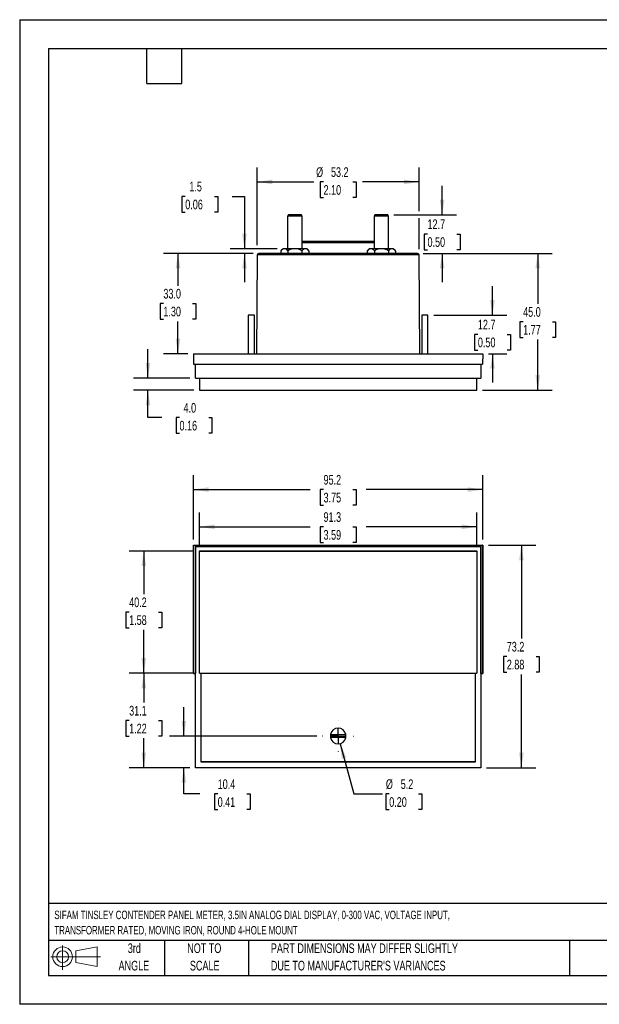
# Model space of a CAD drawing. Header units: millimetres. Extents: x 0 to 419, y 0 to 324.
# Tile 1 of 3: x 0 to 191, y 0 to 324. Entities that reach past the tile are written whole.
import ezdxf

# ---------------------------------------------------------------- set-up
doc = ezdxf.new("R2010")
doc.units = ezdxf.units.MM
doc.header["$LTSCALE"] = 1.5
doc.linetypes.add('CENTERX2', pattern=[20.32, 12.7, -2.54, 2.54, -2.54])
doc.layers.add('CENTER', color=40, linetype='CENTERX2')
doc.layers.add('SLD-DEFPOINTS', color=7, linetype='Continuous')
doc.layers.add('DIMENSIONS', color=140, linetype='Continuous', lineweight=25)
doc.layers.add('TEXT', color=140, linetype='Continuous', lineweight=25)
doc.styles.add('SLDTEXTSTYLE0', font='TXT', dxfattribs={"width": 0.7})
doc.dimstyles.new('SLDDIMSTYLE0', dxfattribs={"dimtxt": 3.237012, "dimasz": 4.953, "dimexe": 0, "dimexo": 0.0625, "dimgap": 0.809253, "dimtad": 0, "dimtih": 1, "dimtoh": 1, "dimrnd": 1e-09, "dimzin": 12, "dimdsep": 46, "dimtxsty": 'SLDTEXTSTYLE0', "dimsah": 1, "dimcen": 0.09, "dimadec": 0, "dimazin": 3, "dimtfac": 1, "dimtofl": 0, "dimtmove": 0, "dimatfit": 3, "dimfxl": 0, "dimfrac": 2, "dimtolj": 1, "dimtzin": 12, "dimarcsym": 0})
doc.dimstyles.new('SLDDIMSTYLE1', dxfattribs={"dimtxt": 3.237012, "dimasz": 4.953, "dimexe": 0, "dimexo": 0.0625, "dimgap": 0.809253, "dimtad": 0, "dimtih": 1, "dimtoh": 1, "dimrnd": 1e-09, "dimzin": 12, "dimdsep": 46, "dimtxsty": 'SLDTEXTSTYLE0', "dimsah": 1, "dimcen": 0.09, "dimadec": 0, "dimazin": 3, "dimtfac": 1, "dimtmove": 0, "dimatfit": 0, "dimfxl": 0, "dimfrac": 2, "dimtolj": 1, "dimtzin": 12, "dimarcsym": 0})
doc.dimstyles.new('SLDDIMSTYLE2', dxfattribs={"dimtxt": 3.237012, "dimasz": 4.953, "dimexe": 0, "dimexo": 0.0625, "dimgap": 0.809253, "dimtad": 0, "dimtih": 1, "dimtoh": 1, "dimrnd": 1e-09, "dimzin": 12, "dimdsep": 46, "dimtxsty": 'SLDTEXTSTYLE0', "dimsah": 1, "dimcen": 0, "dimadec": 0, "dimazin": 3, "dimtfac": 1, "dimtofl": 0, "dimtmove": 0, "dimatfit": 3, "dimfxl": 0, "dimfrac": 2, "dimtolj": 1, "dimtzin": 12, "dimarcsym": 0})
doc.dimstyles.new('SLDDIMSTYLE3', dxfattribs={"dimtxt": 3.237012, "dimasz": 4.953, "dimexe": 0, "dimexo": 0.0625, "dimgap": 0.809253, "dimtad": 0, "dimtih": 1, "dimtoh": 1, "dimrnd": 1e-09, "dimzin": 4, "dimdsep": 46, "dimtxsty": 'SLDTEXTSTYLE0', "dimsah": 1, "dimcen": 0.09, "dimadec": 0, "dimazin": 1, "dimtfac": 1, "dimtofl": 0, "dimtmove": 0, "dimatfit": 3, "dimfxl": 0, "dimfrac": 2, "dimtolj": 1, "dimtzin": 12, "dimarcsym": 0})
doc.dimstyles.new('SLDDIMSTYLE4', dxfattribs={"dimtxt": 3.237012, "dimasz": 4.953, "dimexe": 0, "dimexo": 0.0625, "dimgap": 0.809253, "dimtad": 0, "dimtih": 1, "dimtoh": 1, "dimrnd": 1e-09, "dimzin": 4, "dimdsep": 46, "dimtxsty": 'SLDTEXTSTYLE0', "dimsah": 1, "dimcen": 0.09, "dimadec": 0, "dimazin": 1, "dimtfac": 1, "dimtmove": 0, "dimatfit": 0, "dimfxl": 0, "dimfrac": 2, "dimtolj": 1, "dimtzin": 12, "dimarcsym": 0})

# ---------------------------------------------------------------- blocks, each defined once
blk = doc.blocks.new('Block11')
at = {"color": 7, "linetype": 'Continuous', "lineweight": 18}
for p, q in [((3.88, 7.97), (3.88, 0)), ((8.22, 6.25), (15.26, 7.55)), ((15.26, 7.55), (15.26, 1.1)), ((0, 4.32), (16.31, 4.32)), ((8.22, 2.39), (8.22, 6.25)), ((8.22, 2.39), (15.26, 1.1))]:
    blk.add_line(p, q, dxfattribs=at)
for radius in [3.23, 1.93]:
    blk.add_circle((3.88, 4.32), radius, dxfattribs=at)
blk = doc.blocks.new('Block12')
at = {"layer": 'SLD-DEFPOINTS'}
blk.add_blockref('Block11', (0, 0), dxfattribs=at)
blk = doc.blocks.new('SW_NOTE_0')
at = {"layer": 'TEXT', "color": 0, "linetype": 'CENTERX2', "lineweight": 18, "char_height": 2.775, "attachment_point": 1, "style": 'SLDTEXTSTYLE0'}
for s, insert in [('SIFAM TINSLEY CONTENDER PANEL METER, 3.5IN ANALOG DIAL DISPLAY, 0-300 VAC, VOLTAGE INPUT,', (0, 3.58)), ('TRANSFORMER RATED, MOVING IRON, ROUND 4-HOLE MOUNT', (0, -1.45))]:
    blk.add_mtext(s, dxfattribs=dict(at, insert=insert))
blk = doc.blocks.new('SW_NOTE_0_3')
at = {"layer": 'TEXT', "color": 0, "linetype": 'CENTERX2', "lineweight": 18, "char_height": 3.175, "attachment_point": 1, "style": 'SLDTEXTSTYLE0'}
for s, insert in [('PART DIMENSIONS MAY DIFFER SLIGHTLY', (0, 4.09)), ("DUE TO MANUFACTURER'S VARIANCES", (0, -1.64))]:
    blk.add_mtext(s, dxfattribs=dict(at, insert=insert))
blk = doc.blocks.new('SW_NOTE_0_4')
at = {"layer": 'TEXT', "color": 0, "linetype": 'CENTERX2', "lineweight": 18, "char_height": 3.175, "attachment_point": 2, "style": 'SLDTEXTSTYLE0'}
for s, insert in [('NOT TO', (7.89, 4.09)), ('SCALE', (8.03, -1.64))]:
    blk.add_mtext(s, dxfattribs=dict(at, insert=insert))
blk = doc.blocks.new('SW_NOTE_0_5')
at = {"layer": 'TEXT', "color": 0, "linetype": 'CENTERX2', "lineweight": 18, "char_height": 3.175, "attachment_point": 2, "style": 'SLDTEXTSTYLE0'}
for s, insert in [('3rd', (3.47, 4.09)), ('ANGLE', (3.33, -1.64))]:
    blk.add_mtext(s, dxfattribs=dict(at, insert=insert))
blk = doc.blocks.new('_D')
at = {"layer": 'DIMENSIONS'}
for p, q in [((154.35, 151.01), (169.92, 151.01)), ((165.16, 151.01), (165.16, 120.27)), ((160.35, 114.4), (159.26, 114.4)), ((159.26, 114.4), (159.26, 109.26)), ((169.97, 114.4), (171.06, 114.4)), ((171.06, 114.4), (171.06, 109.26)), ((159.26, 109.26), (160.35, 109.26)), ((165.16, 77.8), (165.16, 108.53)), ((171.06, 109.26), (169.97, 109.26)), ((153.7, 77.8), (169.92, 77.8))]:
    blk.add_line(p, q, dxfattribs=at)
for points in [[(165.16, 151.01), (164.4, 146.05), (165.92, 146.05)], [(165.16, 77.8), (165.92, 82.75), (164.4, 82.75)]]:
    blk.add_solid(points, dxfattribs=at)
at = {"layer": 'DIMENSIONS', "char_height": 3.175, "attachment_point": 1, "style": 'SLDTEXTSTYLE0'}
for s, insert in [('73.2', (160.35, 119.22)), ('2.88', (160.35, 113.35))]:
    blk.add_mtext(s, dxfattribs=dict(at, insert=insert))
blk = doc.blocks.new('_D_1')
at = {"layer": 'DIMENSIONS'}
for p, q in [((57.24, 152.91), (57.24, 174.06)), ((152.44, 152.91), (152.44, 174.06)), ((57.24, 169.3), (95.65, 169.3)), ((100.03, 169.3), (98.94, 169.3)), ((98.94, 169.3), (98.94, 164.15)), ((109.65, 169.3), (110.74, 169.3)), ((110.74, 169.3), (110.74, 164.15)), ((152.44, 169.3), (114.04, 169.3)), ((98.94, 164.15), (100.03, 164.15)), ((110.74, 164.15), (109.65, 164.15))]:
    blk.add_line(p, q, dxfattribs=at)
for points in [[(57.24, 169.3), (62.19, 168.54), (62.19, 170.06)], [(152.44, 169.3), (147.49, 170.06), (147.49, 168.54)]]:
    blk.add_solid(points, dxfattribs=at)
at = {"layer": 'DIMENSIONS', "char_height": 3.175, "attachment_point": 1, "style": 'SLDTEXTSTYLE0'}
for s, insert in [('95.2', (100.03, 174.12)), ('3.75', (100.03, 168.25))]:
    blk.add_mtext(s, dxfattribs=dict(at, insert=insert))
blk = doc.blocks.new('_D_2')
at = {"layer": 'DIMENSIONS'}
for p, q in [((57.29, 108.91), (36.09, 108.91)), ((40.85, 108.91), (40.85, 99.22)), ((36.04, 93.36), (34.96, 93.36)), ((34.96, 93.36), (34.96, 88.21)), ((45.66, 93.36), (46.75, 93.36)), ((46.75, 93.36), (46.75, 88.21)), ((34.96, 88.21), (36.04, 88.21)), ((40.85, 77.8), (40.85, 87.49)), ((46.75, 88.21), (45.66, 88.21)), ((55.98, 77.8), (36.09, 77.8))]:
    blk.add_line(p, q, dxfattribs=at)
for points in [[(40.85, 108.91), (40.09, 103.96), (41.61, 103.96)], [(40.85, 77.8), (41.61, 82.75), (40.09, 82.75)]]:
    blk.add_solid(points, dxfattribs=at)
at = {"layer": 'DIMENSIONS', "char_height": 3.175, "attachment_point": 1, "style": 'SLDTEXTSTYLE0'}
for s, insert in [('31.1', (36.04, 98.17)), ('1.22', (36.04, 92.3))]:
    blk.add_mtext(s, dxfattribs=dict(at, insert=insert))
blk = doc.blocks.new('_D_3')
at = {"layer": 'DIMENSIONS'}
for p, q in [((57.29, 149.1), (36.09, 149.1)), ((40.85, 149.1), (40.85, 134.87)), ((36.04, 129.01), (34.96, 129.01)), ((34.96, 129.01), (34.96, 123.86)), ((45.66, 129.01), (46.75, 129.01)), ((46.75, 129.01), (46.75, 123.86)), ((34.96, 123.86), (36.04, 123.86)), ((40.85, 108.91), (40.85, 123.14)), ((46.75, 123.86), (45.66, 123.86)), ((57.29, 108.91), (36.09, 108.91))]:
    blk.add_line(p, q, dxfattribs=at)
for points in [[(40.85, 149.1), (40.09, 144.15), (41.61, 144.15)], [(40.85, 108.91), (41.61, 113.86), (40.09, 113.86)]]:
    blk.add_solid(points, dxfattribs=at)
at = {"layer": 'DIMENSIONS', "char_height": 3.175, "attachment_point": 1, "style": 'SLDTEXTSTYLE0'}
for s, insert in [('40.2', (36.04, 133.82)), ('1.58', (36.04, 127.95))]:
    blk.add_mtext(s, dxfattribs=dict(at, insert=insert))
blk = doc.blocks.new('_D_4')
at = {"layer": 'DIMENSIONS'}
for p, q in [((54.04, 88.24), (54.04, 97.76)), ((97.8, 88.24), (49.28, 88.24)), ((55.98, 77.8), (49.28, 77.8)), ((54.04, 69.18), (54.04, 77.8)), ((59.34, 69.18), (54.04, 69.18)), ((65.18, 69.18), (64.09, 69.18)), ((64.09, 69.18), (64.09, 64.04)), ((74.8, 69.18), (75.88, 69.18)), ((75.88, 69.18), (75.88, 64.04)), ((64.09, 64.04), (65.18, 64.04)), ((75.88, 64.04), (74.8, 64.04))]:
    blk.add_line(p, q, dxfattribs=at)
for points in [[(54.04, 88.24), (54.81, 93.19), (53.28, 93.19)], [(54.04, 77.8), (53.28, 72.85), (54.81, 72.85)]]:
    blk.add_solid(points, dxfattribs=at)
at = {"layer": 'DIMENSIONS', "char_height": 3.175, "attachment_point": 1, "style": 'SLDTEXTSTYLE0'}
for s, insert in [('10.4', (65.18, 74)), ('0.41', (65.18, 68.13))]:
    blk.add_mtext(s, dxfattribs=dict(at, insert=insert))
blk = doc.blocks.new('_D_5')
at = {"layer": 'DIMENSIONS'}
for p, q in [((59.2, 151.01), (59.2, 161.81)), ((150.49, 151.01), (150.49, 161.81)), ((59.2, 157.05), (95.65, 157.05)), ((100.03, 157.05), (98.94, 157.05)), ((98.94, 157.05), (98.94, 151.9)), ((109.65, 157.05), (110.74, 157.05)), ((110.74, 157.05), (110.74, 151.9)), ((150.49, 157.05), (114.04, 157.05)), ((98.94, 151.9), (100.03, 151.9)), ((110.74, 151.9), (109.65, 151.9))]:
    blk.add_line(p, q, dxfattribs=at)
for points in [[(59.2, 157.05), (64.15, 156.28), (64.15, 157.81)], [(150.49, 157.05), (145.53, 157.81), (145.53, 156.28)]]:
    blk.add_solid(points, dxfattribs=at)
at = {"layer": 'DIMENSIONS', "char_height": 3.175, "attachment_point": 1, "style": 'SLDTEXTSTYLE0'}
for s, insert in [('91.3', (100.03, 161.86)), ('3.59', (100.03, 155.99))]:
    blk.add_mtext(s, dxfattribs=dict(at, insert=insert))
blk = doc.blocks.new('_D_6')
at = {"layer": 'DIMENSIONS'}
for p, q in [((105.51, 85.72), (109.95, 69.18)), ((109.95, 69.18), (119.47, 69.18)), ((121.65, 69.18), (120.56, 69.18)), ((120.56, 69.18), (120.56, 64.04)), ((131.26, 69.18), (132.35, 69.18)), ((132.35, 69.18), (132.35, 64.04)), ((120.56, 64.04), (121.65, 64.04)), ((132.35, 64.04), (131.26, 64.04))]:
    blk.add_line(p, q, dxfattribs=at)
blk.add_solid([(105.51, 85.72), (106.06, 80.74), (107.53, 81.14)], dxfattribs=at)
at = {"layer": 'DIMENSIONS', "char_height": 3.175, "attachment_point": 1, "style": 'SLDTEXTSTYLE0'}
for s, insert in [('%%c', (120.55, 74)), ('5.2', (125.44, 74)), ('0.20', (121.65, 68.13))]:
    blk.add_mtext(s, dxfattribs=dict(at, insert=insert))
blk = doc.blocks.new('SW_CENTERMARKSYMBOL_0')
at = {"layer": 'CENTER', "color": 0}
for p, q in [((0, 5.08), (0, 5.14)), ((-5.08, 0), (-5.14, 0)), ((0, 0), (-2.54, 0)), ((0, 0), (0, 2.54)), ((0, 0), (0, -2.54)), ((0, 0), (2.54, 0)), ((5.08, 0), (5.14, 0)), ((0, -5.08), (0, -5.14))]:
    blk.add_line(p, q, dxfattribs=at)
blk = doc.blocks.new('_D_7')
at = {"layer": 'DIMENSIONS'}
for p, q in [((139.07, 259.7), (139.07, 269.23)), ((123.12, 259.7), (143.83, 259.7)), ((134.26, 253.35), (133.17, 253.35)), ((133.17, 253.35), (133.17, 248.21)), ((143.88, 253.35), (144.96, 253.35)), ((144.96, 253.35), (144.96, 248.21)), ((132.86, 247), (143.83, 247)), ((133.17, 248.21), (134.26, 248.21)), ((139.07, 247), (139.07, 237.48)), ((144.96, 248.21), (143.88, 248.21))]:
    blk.add_line(p, q, dxfattribs=at)
for points in [[(139.07, 259.7), (139.83, 264.65), (138.31, 264.65)], [(139.07, 247), (138.31, 242.05), (139.83, 242.05)]]:
    blk.add_solid(points, dxfattribs=at)
at = {"layer": 'DIMENSIONS', "char_height": 3.175, "attachment_point": 1, "style": 'SLDTEXTSTYLE0'}
for s, insert in [('12.7', (134.26, 258.17)), ('0.50', (134.26, 252.3))]:
    blk.add_mtext(s, dxfattribs=dict(at, insert=insert))
blk = doc.blocks.new('_D_8')
at = {"layer": 'DIMENSIONS'}
for p, q in [((78.23, 249.64), (78.23, 275.26)), ((131.46, 260.84), (131.46, 275.26)), ((78.23, 270.49), (96.86, 270.49)), ((100.03, 270.49), (98.94, 270.49)), ((98.94, 270.49), (98.94, 265.35)), ((109.65, 270.49), (110.74, 270.49)), ((110.74, 270.49), (110.74, 265.35)), ((131.46, 270.49), (112.82, 270.49)), ((98.94, 265.35), (100.03, 265.35)), ((110.74, 265.35), (109.65, 265.35)), ((131.46, 248.41), (131.46, 258.56))]:
    blk.add_line(p, q, dxfattribs=at)
for points in [[(78.23, 270.49), (83.18, 269.73), (83.18, 271.26)], [(131.46, 270.49), (126.5, 271.26), (126.5, 269.73)]]:
    blk.add_solid(points, dxfattribs=at)
at = {"layer": 'DIMENSIONS', "char_height": 3.175, "attachment_point": 1, "style": 'SLDTEXTSTYLE0'}
for s, insert in [('%%c', (97.59, 275.31)), ('53.2', (102.48, 275.31)), ('2.10', (100.03, 269.44))]:
    blk.add_mtext(s, dxfattribs=dict(at, insert=insert))
blk = doc.blocks.new('_D_9')
at = {"layer": 'DIMENSIONS'}
for p, q in [((54.51, 265.73), (53.42, 265.73)), ((53.42, 265.73), (53.42, 260.59)), ((64.13, 265.73), (65.22, 265.73)), ((65.22, 265.73), (65.22, 260.59)), ((69.96, 265.73), (74, 265.73)), ((74, 265.73), (74, 248.5)), ((53.42, 260.59), (54.51, 260.59)), ((65.22, 260.59), (64.13, 260.59)), ((84.71, 248.5), (69.24, 248.5)), ((76.82, 247), (69.24, 247)), ((74, 247), (74, 237.48))]:
    blk.add_line(p, q, dxfattribs=at)
for points in [[(74, 248.5), (74.76, 253.45), (73.24, 253.45)], [(74, 247), (73.24, 242.05), (74.76, 242.05)]]:
    blk.add_solid(points, dxfattribs=at)
at = {"layer": 'DIMENSIONS', "char_height": 3.175, "attachment_point": 1, "style": 'SLDTEXTSTYLE0'}
for s, insert in [('1.5', (55.86, 270.55)), ('0.06', (54.51, 264.68))]:
    blk.add_mtext(s, dxfattribs=dict(at, insert=insert))
blk = doc.blocks.new('_D_10')
at = {"layer": 'DIMENSIONS'}
for p, q in [((76.82, 247), (47.36, 247)), ((52.12, 247), (52.12, 236.37)), ((47.31, 230.5), (46.22, 230.5)), ((46.22, 230.5), (46.22, 225.36)), ((56.93, 230.5), (58.02, 230.5)), ((58.02, 230.5), (58.02, 225.36)), ((46.22, 225.36), (47.31, 225.36)), ((52.12, 214), (52.12, 224.63)), ((58.02, 225.36), (56.93, 225.36)), ((55.34, 214), (47.36, 214))]:
    blk.add_line(p, q, dxfattribs=at)
for points in [[(52.12, 247), (51.36, 242.05), (52.88, 242.05)], [(52.12, 214), (52.88, 218.95), (51.36, 218.95)]]:
    blk.add_solid(points, dxfattribs=at)
at = {"layer": 'DIMENSIONS', "char_height": 3.175, "attachment_point": 1, "style": 'SLDTEXTSTYLE0'}
for s, insert in [('33.0', (47.31, 235.32)), ('1.30', (47.31, 229.45))]:
    blk.add_mtext(s, dxfattribs=dict(at, insert=insert))
blk = doc.blocks.new('_D_11')
at = {"layer": 'DIMENSIONS'}
for p, q in [((132.86, 247), (175.31, 247)), ((170.55, 247), (170.55, 230.37)), ((165.74, 224.5), (164.65, 224.5)), ((164.65, 224.5), (164.65, 219.36)), ((175.36, 224.5), (176.44, 224.5)), ((176.44, 224.5), (176.44, 219.36)), ((164.65, 219.36), (165.74, 219.36)), ((170.55, 202), (170.55, 218.63)), ((176.44, 219.36), (175.36, 219.36)), ((152.39, 202), (175.31, 202))]:
    blk.add_line(p, q, dxfattribs=at)
for points in [[(170.55, 247), (169.78, 242.05), (171.31, 242.05)], [(170.55, 202), (171.31, 206.95), (169.78, 206.95)]]:
    blk.add_solid(points, dxfattribs=at)
at = {"layer": 'DIMENSIONS', "char_height": 3.175, "attachment_point": 1, "style": 'SLDTEXTSTYLE0'}
for s, insert in [('45.0', (165.74, 229.32)), ('1.77', (165.74, 223.45))]:
    blk.add_mtext(s, dxfattribs=dict(at, insert=insert))
blk = doc.blocks.new('_D_12')
at = {"layer": 'DIMENSIONS'}
for p, q in [((155.65, 226.7), (155.65, 236.23)), ((136.32, 226.7), (160.41, 226.7)), ((150.84, 220.35), (149.76, 220.35)), ((149.76, 220.35), (149.76, 215.21)), ((160.46, 220.35), (161.55, 220.35)), ((161.55, 220.35), (161.55, 215.21)), ((149.76, 215.21), (150.84, 215.21)), ((154.35, 214), (160.41, 214)), ((155.65, 214), (155.65, 204.48)), ((161.55, 215.21), (160.46, 215.21))]:
    blk.add_line(p, q, dxfattribs=at)
for points in [[(155.65, 226.7), (156.41, 231.65), (154.89, 231.65)], [(155.65, 214), (154.89, 209.05), (156.41, 209.05)]]:
    blk.add_solid(points, dxfattribs=at)
at = {"layer": 'DIMENSIONS', "char_height": 3.175, "attachment_point": 1, "style": 'SLDTEXTSTYLE0'}
for s, insert in [('12.7', (150.84, 225.17)), ('0.50', (150.84, 219.3))]:
    blk.add_mtext(s, dxfattribs=dict(at, insert=insert))
blk = doc.blocks.new('_D_13')
at = {"layer": 'DIMENSIONS'}
for p, q in [((42.24, 206), (42.24, 215.53)), ((56.01, 206), (37.48, 206)), ((57.29, 202), (37.48, 202)), ((42.24, 192.97), (42.24, 202)), ((46.77, 192.97), (42.24, 192.97)), ((52.61, 192.97), (51.52, 192.97)), ((51.52, 192.97), (51.52, 187.83)), ((62.23, 192.97), (63.31, 192.97)), ((63.31, 192.97), (63.31, 187.83)), ((51.52, 187.83), (52.61, 187.83)), ((63.31, 187.83), (62.23, 187.83))]:
    blk.add_line(p, q, dxfattribs=at)
for points in [[(42.24, 206), (43, 210.95), (41.48, 210.95)], [(42.24, 202), (41.48, 197.05), (43, 197.05)]]:
    blk.add_solid(points, dxfattribs=at)
at = {"layer": 'DIMENSIONS', "char_height": 3.175, "attachment_point": 1, "style": 'SLDTEXTSTYLE0'}
for s, insert in [('4.0', (53.95, 197.79)), ('0.16', (52.61, 191.92))]:
    blk.add_mtext(s, dxfattribs=dict(at, insert=insert))

msp = doc.modelspace()

# ---------------------------------------------------------------- linework, layer by layer
at = {"color": 7, "linetype": 'Continuous'}
for p, q in [((0.004, 323.854), (0.004, 0.004)), ((0.004, 323.854), (419.104, 323.854)), ((419.104, 0.004), (0.004, 0.004))]:
    msp.add_line(p, q, dxfattribs=at)
for p, q in [((88.467, 259.702), (88.217, 259.269)), ((88.217, 259.269), (88.217, 248.502)), ((91.823, 259.269), (88.217, 259.269)), ((91.697, 259.702), (88.467, 259.702)), ((92.767, 259.702), (91.697, 259.702)), ((93.017, 259.269), (91.823, 259.269)), ((93.017, 259.269), (92.767, 259.702)), ((93.017, 248.502), (93.017, 259.269)), ((116.915, 259.702), (116.665, 259.269)), ((116.665, 259.269), (116.665, 248.502)), ((121.465, 259.269), (116.665, 259.269)), ((121.215, 259.702), (116.915, 259.702)), ((121.465, 259.269), (121.215, 259.702)), ((121.465, 248.502), (121.465, 259.269)), ((93.017, 251.002), (116.665, 251.002)), ((116.665, 250.506), (93.017, 250.506)), ((78.227, 246.506), (77.943, 214.002)), ((131.455, 246.506), (78.227, 246.506)), ((130.951, 247.002), (78.731, 247.002)), ((86.617, 248.502), (85.998, 247.883)), ((85.998, 247.883), (85.998, 247.002)), ((87.153, 248.502), (86.617, 248.502)), ((90.617, 248.502), (87.153, 248.502)), ((88.308, 247.883), (88.308, 247.002)), ((94.081, 248.502), (90.617, 248.502)), ((92.927, 247.883), (92.927, 247.002)), ((94.617, 248.502), (94.081, 248.502)), ((95.236, 247.883), (94.617, 248.502)), ((95.236, 247.883), (95.236, 247.002)), ((115.065, 248.502), (114.446, 247.883)), ((114.446, 247.883), (114.446, 247.002)), ((115.601, 248.502), (115.065, 248.502)), ((119.065, 248.502), (115.601, 248.502)), ((116.756, 247.883), (116.756, 247.002)), ((122.529, 248.502), (119.065, 248.502)), ((121.375, 247.883), (121.375, 247.002)), ((123.065, 248.502), (122.529, 248.502)), ((123.684, 247.883), (123.065, 248.502)), ((123.684, 247.883), (123.684, 247.002)), ((131.739, 214.002), (131.455, 246.506)), ((75.266, 226.702), (75.266, 214.002)), ((77.19, 226.702), (75.266, 226.702)), ((77.266, 226.702), (77.19, 226.702)), ((77.266, 214.002), (77.266, 226.702)), ((132.416, 226.702), (132.416, 214.002)), ((134.34, 226.702), (132.416, 226.702)), ((134.416, 226.702), (134.34, 226.702)), ((134.416, 214.002), (134.416, 226.702)), ((57.241, 214.002), (57.272, 210.502)), ((57.241, 214.002), (152.441, 214.002)), ((152.441, 214.002), (152.411, 210.502)), ((57.272, 210.502), (152.411, 210.502)), ((57.911, 206.002), (57.872, 210.502)), ((151.811, 210.502), (151.771, 206.002)), ((57.911, 206.002), (151.771, 206.002)), ((59.161, 206.002), (59.196, 202.002)), ((150.486, 202.002), (150.521, 206.002)), ((59.196, 202.002), (150.486, 202.002)), ((57.241, 151.005), (57.272, 150.975)), ((57.241, 151.005), (152.441, 151.005)), ((57.241, 108.805), (57.241, 151.005)), ((57.272, 108.836), (57.272, 150.975)), ((57.272, 150.975), (152.411, 150.975)), ((57.911, 150.635), (57.872, 150.675)), ((151.811, 150.675), (57.872, 150.675)), ((57.872, 150.675), (57.872, 108.836)), ((57.911, 77.825), (57.911, 150.635)), ((57.911, 150.635), (151.771, 150.635)), ((59.161, 149.135), (59.196, 149.1)), ((59.161, 149.135), (150.521, 149.135)), ((59.161, 108.875), (59.161, 149.135)), ((59.196, 108.91), (59.196, 149.1)), ((59.196, 149.1), (150.486, 149.1)), ((150.486, 149.1), (150.521, 149.135)), ((150.486, 149.1), (150.486, 108.91)), ((150.521, 149.135), (150.521, 108.875)), ((151.811, 150.675), (151.771, 150.635)), ((151.771, 150.635), (151.771, 77.825)), ((151.811, 108.836), (151.811, 150.675)), ((152.441, 151.005), (152.411, 150.975)), ((152.411, 150.975), (152.411, 108.836)), ((152.441, 151.005), (152.441, 108.805)), ((57.241, 108.805), (57.272, 108.836)), ((57.241, 108.805), (57.886, 108.805)), ((57.872, 108.836), (57.272, 108.836)), ((57.886, 108.851), (57.872, 108.836)), ((57.886, 77.801), (57.886, 108.851)), ((59.161, 108.875), (59.196, 108.91)), ((59.161, 108.875), (59.761, 108.875)), ((59.196, 108.91), (150.486, 108.91)), ((59.789, 108.903), (59.761, 108.875)), ((59.761, 79.675), (59.761, 108.875)), ((59.789, 108.903), (149.893, 108.903)), ((59.789, 79.703), (59.789, 108.903)), ((149.921, 108.875), (149.893, 108.903)), ((149.893, 108.903), (149.893, 79.703)), ((149.921, 108.875), (150.521, 108.875)), ((149.921, 108.875), (149.921, 79.675)), ((150.486, 108.91), (150.521, 108.875)), ((151.796, 108.851), (151.796, 77.801)), ((151.796, 108.851), (151.811, 108.836)), ((151.796, 108.805), (152.441, 108.805)), ((152.411, 108.836), (151.811, 108.836)), ((152.411, 108.836), (152.441, 108.805)), ((107.389, 87.717), (102.286, 87.754)), ((102.293, 88.754), (107.396, 88.717)), ((57.886, 77.801), (57.911, 77.825)), ((151.796, 77.801), (57.886, 77.801)), ((151.771, 77.825), (57.911, 77.825)), ((59.761, 79.675), (59.789, 79.703)), ((149.921, 79.675), (59.761, 79.675)), ((149.893, 79.703), (59.789, 79.703)), ((149.921, 79.675), (149.893, 79.703)), ((151.796, 77.801), (151.771, 77.825))]:
    msp.add_line(p, q)
for centre, radius, start, end in [((78.727, 246.502), 0.5, 90, 179.5), ((87.274, 246.89), 1.617, 94.28589, 142.08768), ((86.993, 246.816), 1.694, 39.05892, 84.56751), ((90.714, 243.522), 4.98, 91.11204, 118.88796), ((90.489, 243.404), 5.099, 61.4414, 88.5586), ((94.202, 246.89), 1.617, 94.28589, 142.08768), ((93.921, 246.816), 1.694, 39.05892, 84.56751), ((115.722, 246.89), 1.617, 94.28589, 142.08768), ((115.441, 246.816), 1.694, 39.05892, 84.56751), ((119.162, 243.522), 4.98, 91.11204, 118.88796), ((118.937, 243.404), 5.099, 61.4414, 88.5586), ((122.65, 246.89), 1.617, 94.28589, 142.08768), ((122.369, 246.816), 1.694, 39.05892, 84.56751), ((130.955, 246.502), 0.5, 0.5, 90), ((104.841, 88.235), 2.6, 10.67249, 168.49751), ((104.841, 88.235), 2.6, 190.67249, 348.49751), ((104.841, 88.235), 2.55, 168.27727, 190.89273), ((104.841, 88.235), 2.55, 348.27727, 10.89273)]:
    msp.add_arc(centre, radius, start, end)
at = {"layer": 'TEXT'}
for p, q in [((9.525, 314.325), (409.575, 314.325)), ((9.525, 314.325), (9.525, 9.525)), ((41.91, 302.895), (41.91, 314.325)), ((53.34, 302.895), (53.34, 314.325)), ((41.91, 302.895), (53.34, 302.895)), ((409.575, 33.189), (9.525, 33.189)), ((409.575, 20.955), (9.525, 20.955)), ((47.625, 20.955), (47.625, 9.525)), ((75.317, 20.955), (75.317, 9.525)), ((180.97, 20.955), (180.97, 9.525)), ((9.525, 9.525), (409.575, 9.525))]:
    msp.add_line(p, q, dxfattribs=at)

# ---------------------------------------------------------------- block references
at = {"layer": 'CENTER'}
msp.add_blockref('SW_CENTERMARKSYMBOL_0', (104.841, 88.235), dxfattribs=at)
at = {"layer": 'SLD-DEFPOINTS'}
msp.add_blockref('Block12', (10.257, 11.331), dxfattribs=at)
at = {"layer": 'TEXT', "linetype": 'CENTERX2', "lineweight": 18}
for name, p in [('SW_NOTE_0', (11.42, 27.217)), ('SW_NOTE_0_5', (34.271, 15.953)), ('SW_NOTE_0_4', (52.886, 15.953)), ('SW_NOTE_0_3', (82.679, 15.953))]:
    msp.add_blockref(name, p, dxfattribs=at)

# ---------------------------------------------------------------- dimensions: what is measured, and where the dimension line sits
at = {"layer": 'DIMENSIONS'}
dim = msp.add_linear_dim(base=(78.227, 270.493), p1=(131.455, 246.506), p2=(78.227, 246.506), text='%%c<>', dimstyle='SLDDIMSTYLE0', dxfattribs=at)
dim.commit()
dim.dimension.update_dxf_attribs({"geometry": '_D_8', "text_midpoint": (104.841, 270.493), "dimtype": 160})
for base, p1, p2, dimstyle, picture, middle in [((73.998, 247.002), (86.617, 248.502), (78.727, 247.002), 'SLDDIMSTYLE1', '_D_9', (73.998, 265.733)), ((139.067, 259.702), (130.955, 247.002), (121.215, 259.702), 'SLDDIMSTYLE1', '_D_7', (139.067, 253.352)), ((52.121, 214.002), (78.727, 247.002), (57.241, 214.002), 'SLDDIMSTYLE3', '_D_10', (52.121, 230.502)), ((170.547, 202.002), (130.955, 247.002), (150.486, 202.002), 'SLDDIMSTYLE3', '_D_11', (170.547, 224.502)), ((155.652, 226.702), (152.441, 214.002), (134.416, 226.702), 'SLDDIMSTYLE1', '_D_12', (155.652, 220.352)), ((42.241, 202.002), (57.911, 206.002), (59.196, 202.002), 'SLDDIMSTYLE4', '_D_13', (42.241, 192.972)), ((40.853, 108.91), (59.196, 149.1), (59.196, 108.91), 'SLDDIMSTYLE0', '_D_3', (40.853, 129.005)), ((165.16, 77.801), (152.441, 151.005), (151.796, 77.801), 'SLDDIMSTYLE0', '_D', (165.16, 114.403)), ((40.853, 108.91), (57.886, 77.801), (59.196, 108.91), 'SLDDIMSTYLE0', '_D_2', (40.853, 93.355)), ((54.045, 77.801), (99.701, 88.235), (57.886, 77.801), 'SLDDIMSTYLE1', '_D_4', (54.045, 69.181))]:
    dim = msp.add_linear_dim(base=base, p1=p1, p2=p2, angle=90, dimstyle=dimstyle, dxfattribs=at)
    dim.commit()
    dim.dimension.update_dxf_attribs({"geometry": picture, "text_midpoint": middle, "dimtype": 160})
for base, p1, p2, picture, middle in [((152.441, 169.299), (57.241, 151.005), (152.441, 151.005), '_D_1', (104.841, 169.299)), ((150.486, 157.045), (59.196, 149.1), (150.486, 149.1), '_D_5', (104.841, 157.045))]:
    dim = msp.add_linear_dim(base=base, p1=p1, p2=p2, dimstyle='SLDDIMSTYLE0', dxfattribs=at)
    dim.commit()
    dim.dimension.update_dxf_attribs({"geometry": picture, "text_midpoint": middle, "dimtype": 160})
dim = msp.add_diameter_dim_2p(p1=(104.168, 90.747), p2=(105.514, 85.724), dimstyle='SLDDIMSTYLE2', dxfattribs=at)
dim.commit()
dim.dimension.update_dxf_attribs({"geometry": '_D_6', "text_midpoint": (126.455, 69.181), "dimtype": 163})

doc.saveas('drawing.dxf')
